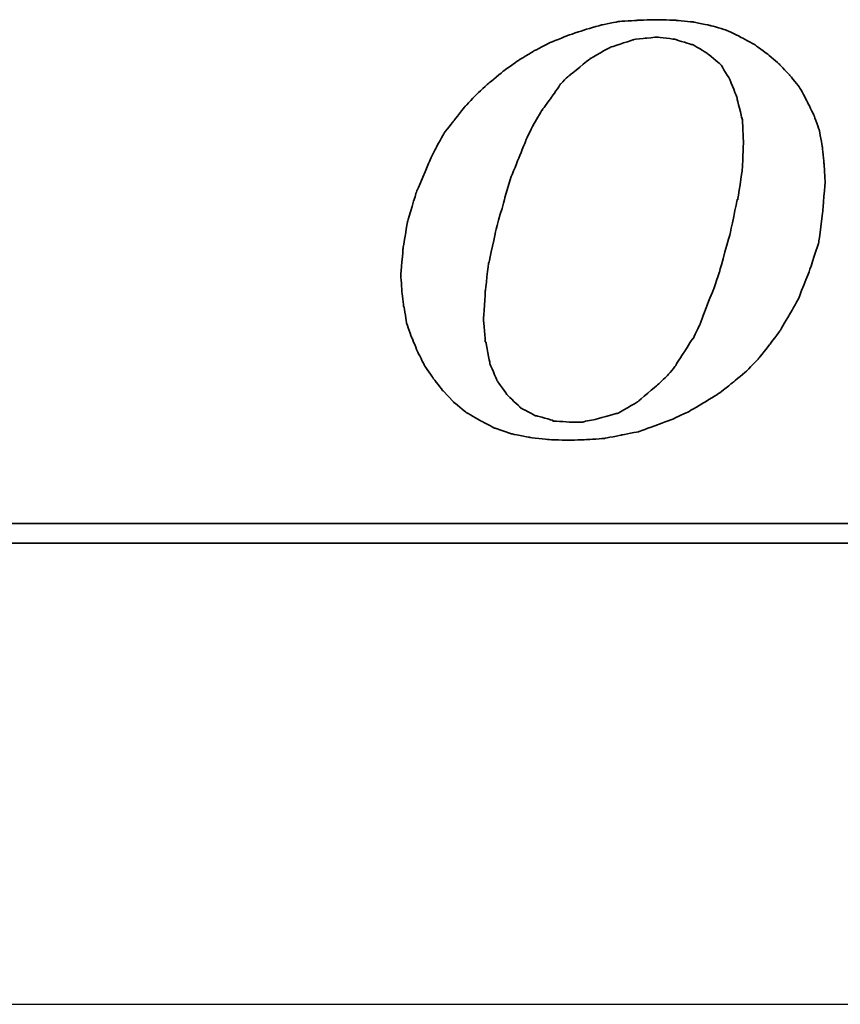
# Model space of a CAD drawing. Header units: millimetres. Extents: x 773 to 1041, y 95 to 192.
# Tile 34 of 50: x 977.37 to 981.04, y 117.91 to 122.32. Entities that reach past the tile are written whole.
import ezdxf

# ---------------------------------------------------------------- set-up
doc = ezdxf.new("R2010")
doc.units = ezdxf.units.MM
doc.header["$LTSCALE"] = 0.15
for name, color, linetype in [('DIM', 4, 'CONTINUOUS'), ('layer 1', 7, 'CONTINUOUS'), ('OUT', 3, 'CONTINUOUS')]:
    doc.layers.add(name, color=color, linetype=linetype)

# ---------------------------------------------------------------- blocks, each defined once
blk = doc.blocks.new('TBI MOTION logo(完整正式版)')
at = {"layer": 'layer 1', "color": 22, "lineweight": 35}
for points, knots in [([(-11.34375, -6.98375), (-11.34375, -6.98375), (-10.91375, -7.43875), (-10.91375, -7.43875), (-10.91375, -7.43875), (-10.91375, -7.43875), (-10.38625, -7.87125), (-10.38625, -7.87125), (-10.38625, -7.87125), (-10.38625, -7.87125), (-9.81125, -8.20375), (-9.81125, -8.20375), (-9.81125, -8.20375), (-9.81125, -8.20375), (-9.21125, -8.51875), (-9.21125, -8.51875), (-9.21125, -8.51875), (-9.21125, -8.51875), (-8.51625, -8.75875), (-8.51625, -8.75875), (-8.51625, -8.75875), (-8.51625, -8.75875), (-7.77125, -8.90375), (-7.77125, -8.90375), (-7.77125, -8.90375), (-7.77125, -8.90375), (-6.97875, -8.99875), (-6.97875, -8.99875), (-6.97875, -8.99875), (-6.97875, -8.99875), (-6.14125, -9.02375), (-6.14125, -9.02375), (-6.14125, -9.02375), (-6.14125, -9.02375), (-5.37125, -8.99875), (-5.37125, -8.99875), (-5.37125, -8.99875), (-5.37125, -8.99875), (-4.65375, -8.94875), (-4.65375, -8.94875), (-4.65375, -8.94875), (-4.65375, -8.94875), (-3.93375, -8.80625), (-3.93375, -8.80625), (-3.93375, -8.80625), (-3.93375, -8.80625), (-3.21375, -8.66375), (-3.21375, -8.66375), (-3.21375, -8.66375), (-3.21375, -8.66375), (-2.49375, -8.39875), (-2.49375, -8.39875), (-2.49375, -8.39875), (-2.49375, -8.39875), (-1.79875, -8.13375), (-1.79875, -8.13375), (-1.79875, -8.13375), (-1.79875, -8.13375), (-1.17375, -7.84375), (-1.17375, -7.84375), (-1.17375, -7.84375), (-1.17375, -7.84375), (-0.52375, -7.46375), (-0.52375, -7.46375), (-0.52375, -7.46375), (-0.52375, -7.46375), (0.10124, -7.07875), (0.10124, -7.07875), (0.10124, -7.07875), (0.10124, -7.07875), (0.67625, -6.62375), (0.67625, -6.62375), (0.67625, -6.62375), (0.67625, -6.62375), (1.24874, -6.14375), (1.24874, -6.14375), (1.24874, -6.14375), (1.24874, -6.14375), (1.72874, -5.64125), (1.72874, -5.64125), (1.72874, -5.64125), (1.72874, -5.64125), (2.18624, -5.06375), (2.18624, -5.06375), (2.18624, -5.06375), (2.18624, -5.06375), (2.61625, -4.48874), (2.61625, -4.48874), (2.61625, -4.48874), (2.61625, -4.48874), (3.00125, -3.83874), (3.00125, -3.83874), (3.00125, -3.83874), (3.00125, -3.83874), (3.36124, -3.21374), (3.36124, -3.21374), (3.36124, -3.21374), (3.36124, -3.21374), (3.84374, -1.99125), (3.84374, -1.99125), (3.84374, -1.99125), (3.84374, -1.99125), (4.22625, -0.81875), (4.22625, -0.81875), (4.22625, -0.81875), (4.22625, -0.81875), (4.39125, 0.45624), (4.39125, 0.45624), (4.39125, 0.45624), (4.39125, 0.45624), (4.48874, 1.70124), (4.48874, 1.70124), (4.48874, 1.70124), (4.48874, 1.70124), (4.43874, 2.44625), (4.43874, 2.44625), (4.43874, 2.44625), (4.43874, 2.44625), (4.36874, 3.14125), (4.36874, 3.14125), (4.36874, 3.14125), (4.36874, 3.14125), (4.25125, 3.81125), (4.25125, 3.81125), (4.25125, 3.81125), (4.25125, 3.81125), (4.03124, 4.41125), (4.03124, 4.41125), (4.03124, 4.41125), (4.03124, 4.41125), (3.74374, 5.01125), (3.74374, 5.01125), (3.74374, 5.01125), (3.74374, 5.01125), (3.43124, 5.58875), (3.43124, 5.58875), (3.43124, 5.58875), (3.43124, 5.58875), (3.02625, 6.09125), (3.02625, 6.09125), (3.02625, 6.09125), (3.02625, 6.09125), (2.59374, 6.54875), (2.59374, 6.54875), (2.59374, 6.54875), (2.59374, 6.54875), (2.09124, 6.98125), (2.09124, 6.98125), (2.09124, 6.98125), (2.09124, 6.98125), (1.56124, 7.36625), (1.56124, 7.36625), (1.56124, 7.36625), (1.56124, 7.36625), (0.98624, 7.67625), (0.98624, 7.67625), (0.98624, 7.67625), (0.98624, 7.67625), (0.38624, 7.96375), (0.38624, 7.96375), (0.38624, 7.96375), (0.38624, 7.96375), (-0.25875, 8.15625), (-0.25875, 8.15625), (-0.25875, 8.15625), (-0.25875, 8.15625), (-0.98125, 8.30125), (-0.98125, 8.30125), (-0.98125, 8.30125), (-0.98125, 8.30125), (-1.70124, 8.37125), (-1.70124, 8.37125), (-1.70124, 8.37125), (-1.70124, 8.37125), (-2.49375, 8.39624), (-2.49375, 8.39624), (-2.49375, 8.39624), (-2.49375, 8.39624), (-3.28625, 8.37125), (-3.28625, 8.37125), (-3.28625, 8.37125), (-3.28625, 8.37125), (-4.05125, 8.32125), (-4.05125, 8.32125), (-4.05125, 8.32125), (-4.05125, 8.32125), (-4.77375, 8.18125), (-4.77375, 8.18125), (-4.77375, 8.18125), (-4.77375, 8.18125), (-5.51625, 7.96375), (-5.51625, 7.96375), (-5.51625, 7.96375), (-5.51625, 7.96375), (-6.21125, 7.72625), (-6.21125, 7.72625), (-6.21125, 7.72625), (-6.21125, 7.72625), (-6.92875, 7.43625), (-6.92875, 7.43625), (-6.92875, 7.43625), (-6.92875, 7.43625), (-7.57875, 7.10125), (-7.57875, 7.10125), (-7.57875, 7.10125), (-7.57875, 7.10125), (-8.24875, 6.69125), (-8.24875, 6.69125), (-8.24875, 6.69125), (-8.24875, 6.69125), (-8.84875, 6.26125), (-8.84875, 6.26125), (-8.84875, 6.26125), (-8.84875, 6.26125), (-9.42625, 5.78125), (-9.42625, 5.78125), (-9.42625, 5.78125), (-9.42625, 5.78125), (-9.95375, 5.30125), (-9.95375, 5.30125), (-9.95375, 5.30125), (-9.95375, 5.30125), (-10.43375, 4.79624), (-10.43375, 4.79624), (-10.43375, 4.79624), (-10.43375, 4.79624), (-10.88875, 4.22125), (-10.88875, 4.22125), (-10.88875, 4.22125), (-10.88875, 4.22125), (-11.29875, 3.69375), (-11.29875, 3.69375), (-11.29875, 3.69375), (-11.29875, 3.69375), (-11.63375, 3.09125), (-11.63375, 3.09125), (-11.63375, 3.09125), (-11.63375, 3.09125), (-11.91875, 2.49625), (-11.91875, 2.49625), (-11.91875, 2.49625), (-11.91875, 2.49625), (-12.44875, 1.24625), (-12.44875, 1.24625), (-12.44875, 1.24625), (-12.44875, 1.24625), (-12.80875, 0.06874), (-12.80875, 0.06874), (-12.80875, 0.06874), (-12.80875, 0.06874), (-12.99875, -1.07875), (-12.99875, -1.07875), (-12.99875, -1.07875), (-12.99875, -1.07875), (-13.09375, -2.18375), (-13.09375, -2.18375), (-13.09375, -2.18375), (-13.09375, -2.18375), (-13.04875, -2.85375), (-13.04875, -2.85375), (-13.04875, -2.85375), (-13.04875, -2.85375), (-12.97375, -3.50375), (-12.97375, -3.50375), (-12.97375, -3.50375), (-12.97375, -3.50375), (-12.95375, -3.50375), (-12.95375, -3.50375), (-12.95375, -3.50375), (-12.95375, -3.50375), (-12.85375, -4.17375), (-12.85375, -4.17375), (-12.85375, -4.17375), (-12.85375, -4.17375), (-12.63875, -4.77624), (-12.63875, -4.77624), (-12.63875, -4.77624), (-12.63875, -4.77624), (-12.39875, -5.35125), (-12.39875, -5.35125), (-12.39875, -5.35125), (-12.39875, -5.35125), (-12.11375, -5.92875), (-12.11375, -5.92875), (-12.11375, -5.92875), (-12.11375, -5.92875), (-11.75375, -6.45375), (-11.75375, -6.45375), (-11.75375, -6.45375), (-11.75375, -6.45375), (-11.34375, -6.98375), (-11.34375, -6.98375)], [0, 0, 0, 0, 0.01369863, 0.01369863, 0.01369863, 0.01369864, 0.02739726, 0.02739726, 0.02739726, 0.02739727, 0.04109589, 0.04109589, 0.04109589, 0.0410959, 0.05479452, 0.05479452, 0.05479452, 0.05479453, 0.06849315, 0.06849315, 0.06849315, 0.06849316, 0.08219178, 0.08219178, 0.08219178, 0.08219179, 0.09589041, 0.09589041, 0.09589041, 0.09589042, 0.10958904, 0.10958904, 0.10958904, 0.10958905, 0.12328767, 0.12328767, 0.12328767, 0.12328768, 0.1369863, 0.1369863, 0.1369863, 0.13698631, 0.15068493, 0.15068493, 0.15068493, 0.15068494, 0.16438356, 0.16438356, 0.16438356, 0.16438357, 0.17808219, 0.17808219, 0.17808219, 0.1780822, 0.19178082, 0.19178082, 0.19178082, 0.19178083, 0.20547945, 0.20547945, 0.20547945, 0.20547946, 0.21917808, 0.21917808, 0.21917808, 0.21917809, 0.23287671, 0.23287671, 0.23287671, 0.23287672, 0.24657534, 0.24657534, 0.24657534, 0.24657535, 0.26027397, 0.26027397, 0.26027397, 0.26027398, 0.2739726, 0.2739726, 0.2739726, 0.27397261, 0.28767123, 0.28767123, 0.28767123, 0.28767124, 0.30136986, 0.30136986, 0.30136986, 0.30136987, 0.31506849, 0.31506849, 0.31506849, 0.3150685, 0.32876712, 0.32876712, 0.32876712, 0.32876713, 0.34246575, 0.34246575, 0.34246575, 0.34246576, 0.35616438, 0.35616438, 0.35616438, 0.35616439, 0.36986301, 0.36986301, 0.36986301, 0.36986302, 0.38356164, 0.38356164, 0.38356164, 0.38356165, 0.39726027, 0.39726027, 0.39726027, 0.39726028, 0.4109589, 0.4109589, 0.4109589, 0.41095891, 0.42465753, 0.42465753, 0.42465753, 0.42465754, 0.43835616, 0.43835616, 0.43835616, 0.43835617, 0.45205479, 0.45205479, 0.45205479, 0.4520548, 0.46575342, 0.46575342, 0.46575342, 0.46575343, 0.47945205, 0.47945205, 0.47945205, 0.47945206, 0.49315068, 0.49315068, 0.49315068, 0.49315069, 0.50684932, 0.50684932, 0.50684932, 0.50684933, 0.52054795, 0.52054795, 0.52054795, 0.52054796, 0.53424658, 0.53424658, 0.53424658, 0.53424659, 0.54794521, 0.54794521, 0.54794521, 0.54794522, 0.56164384, 0.56164384, 0.56164384, 0.56164385, 0.57534247, 0.57534247, 0.57534247, 0.57534248, 0.5890411, 0.5890411, 0.5890411, 0.58904111, 0.60273973, 0.60273973, 0.60273973, 0.60273974, 0.61643836, 0.61643836, 0.61643836, 0.61643837, 0.63013699, 0.63013699, 0.63013699, 0.630137, 0.64383562, 0.64383562, 0.64383562, 0.64383563, 0.65753425, 0.65753425, 0.65753425, 0.65753426, 0.67123288, 0.67123288, 0.67123288, 0.67123289, 0.68493151, 0.68493151, 0.68493151, 0.68493152, 0.69863014, 0.69863014, 0.69863014, 0.69863015, 0.71232877, 0.71232877, 0.71232877, 0.71232878, 0.7260274, 0.7260274, 0.7260274, 0.72602741, 0.73972603, 0.73972603, 0.73972603, 0.73972604, 0.75342466, 0.75342466, 0.75342466, 0.75342467, 0.76712329, 0.76712329, 0.76712329, 0.7671233, 0.78082192, 0.78082192, 0.78082192, 0.78082193, 0.79452055, 0.79452055, 0.79452055, 0.79452056, 0.80821918, 0.80821918, 0.80821918, 0.80821919, 0.82191781, 0.82191781, 0.82191781, 0.82191782, 0.83561644, 0.83561644, 0.83561644, 0.83561645, 0.84931507, 0.84931507, 0.84931507, 0.84931508, 0.8630137, 0.8630137, 0.8630137, 0.86301371, 0.87671233, 0.87671233, 0.87671233, 0.87671234, 0.89041096, 0.89041096, 0.89041096, 0.89041097, 0.90410959, 0.90410959, 0.90410959, 0.9041096, 0.91780822, 0.91780822, 0.91780822, 0.91780823, 0.93150685, 0.93150685, 0.93150685, 0.93150686, 0.94520548, 0.94520548, 0.94520548, 0.94520549, 0.95890411, 0.95890411, 0.95890411, 0.95890412, 0.97260274, 0.97260274, 0.97260274, 0.97260275, 0.98630137, 0.98630137, 0.98630137, 0.98630138, 1, 1, 1, 1]), ([(-8.77875, 1.03124), (-8.77875, 1.03124), (-8.51625, 1.89625), (-8.51625, 1.89625), (-8.51625, 1.89625), (-8.51625, 1.89625), (-8.20375, 2.66375), (-8.20375, 2.66375), (-8.20375, 2.66375), (-8.20375, 2.66375), (-7.91625, 3.38125), (-7.91625, 3.38125), (-7.91625, 3.38125), (-7.91625, 3.38125), (-7.91625, 3.40624), (-7.91625, 3.40624), (-7.91625, 3.40624), (-7.91625, 3.40624), (-7.57875, 4.07624), (-7.57875, 4.07624), (-7.57875, 4.07624), (-7.57875, 4.07624), (-7.24375, 4.65125), (-7.24375, 4.65125), (-7.24375, 4.65125), (-7.24375, 4.65125), (-7.21875, 4.65125), (-7.21875, 4.65125), (-7.21875, 4.65125), (-7.21875, 4.65125), (-7.21875, 4.67624), (-7.21875, 4.67624), (-7.21875, 4.67624), (-7.21875, 4.67624), (-6.83625, 5.20375), (-6.83625, 5.20375), (-6.83625, 5.20375), (-6.83625, 5.20375), (-6.49875, 5.68625), (-6.49875, 5.68625), (-6.49875, 5.68625), (-6.49875, 5.68625), (-6.49875, 5.70625), (-6.49875, 5.70625), (-6.49875, 5.70625), (-6.49875, 5.70625), (-6.11625, 6.09125), (-6.11625, 6.09125), (-6.11625, 6.09125), (-6.11625, 6.09125), (-6.09125, 6.09125), (-6.09125, 6.09125), (-6.09125, 6.09125), (-6.09125, 6.09125), (-5.27375, 6.76625), (-5.27375, 6.76625), (-5.27375, 6.76625), (-5.27375, 6.76625), (-5.24875, 6.76625), (-5.24875, 6.76625), (-5.24875, 6.76625), (-5.24875, 6.76625), (-5.24875, 6.78625), (-5.24875, 6.78625), (-5.24875, 6.78625), (-5.24875, 6.78625), (-4.38875, 7.26624), (-4.38875, 7.26624), (-4.38875, 7.26624), (-4.38875, 7.26624), (-4.36125, 7.26624), (-4.36125, 7.26624), (-4.36125, 7.26624), (-4.36125, 7.26624), (-3.93375, 7.41125), (-3.93375, 7.41125), (-3.93375, 7.41125), (-3.93375, 7.41125), (-3.47375, 7.55625), (-3.47375, 7.55625), (-3.47375, 7.55625), (-3.47375, 7.55625), (-3.45375, 7.55625), (-3.45375, 7.55625), (-3.45375, 7.55625), (-3.45375, 7.55625), (-3.42875, 7.58124), (-3.42875, 7.58124), (-3.42875, 7.58124), (-3.42875, 7.58124), (-2.97375, 7.62625), (-2.97375, 7.62625), (-2.97375, 7.62625), (-2.97375, 7.62625), (-2.49375, 7.67625), (-2.49375, 7.67625), (-2.49375, 7.67625), (-2.49375, 7.67625), (-2.46875, 7.67625), (-2.46875, 7.67625), (-2.46875, 7.67625), (-2.46875, 7.67625), (-1.70124, 7.58124), (-1.70124, 7.58124), (-1.70124, 7.58124), (-1.70124, 7.58124), (-1.67875, 7.55625), (-1.67875, 7.55625), (-1.67875, 7.55625), (-1.67875, 7.55625), (-1.65375, 7.55625), (-1.65375, 7.55625), (-1.65375, 7.55625), (-1.65375, 7.55625), (-1.03125, 7.36625), (-1.03125, 7.36625), (-1.03125, 7.36625), (-1.03125, 7.36625), (-1.00625, 7.36625), (-1.00625, 7.36625), (-1.00625, 7.36625), (-1.00625, 7.36625), (-0.43124, 7.02624), (-0.43124, 7.02624), (-0.43124, 7.02624), (-0.43124, 7.02624), (-0.40625, 7.00624), (-0.40625, 7.00624), (-0.40625, 7.00624), (-0.40625, 7.00624), (0.12124, 6.57124), (0.12124, 6.57124), (0.12124, 6.57124), (0.12124, 6.57124), (0.14624, 6.54875), (0.14624, 6.54875), (0.14624, 6.54875), (0.14624, 6.54875), (0.17124, 6.52375), (0.17124, 6.52375), (0.17124, 6.52375), (0.17124, 6.52375), (0.55625, 5.89875), (0.55625, 5.89875), (0.55625, 5.89875), (0.55625, 5.89875), (0.55625, 5.87625), (0.55625, 5.87625), (0.55625, 5.87625), (0.55625, 5.87625), (0.84124, 5.15625), (0.84124, 5.15625), (0.84124, 5.15625), (0.84124, 5.15625), (0.84124, 5.13125), (0.84124, 5.13125), (0.84124, 5.13125), (0.84124, 5.13125), (1.03624, 4.31875), (1.03624, 4.31875), (1.03624, 4.31875), (1.03624, 4.31875), (1.05624, 4.31875), (1.05624, 4.31875), (1.05624, 4.31875), (1.05624, 4.31875), (1.05624, 4.29125), (1.05624, 4.29125), (1.05624, 4.29125), (1.05624, 4.29125), (1.10625, 3.33125), (1.10625, 3.33125), (1.10625, 3.33125), (1.10625, 3.33125), (1.10625, 3.30875), (1.10625, 3.30875), (1.10625, 3.30875), (1.10625, 3.30875), (1.05624, 2.20624), (1.05624, 2.20624), (1.05624, 2.20624), (1.05624, 2.20624), (1.05624, 2.18124), (1.05624, 2.18124), (1.05624, 2.18124), (1.05624, 2.18124), (0.86624, 0.93624), (0.86624, 0.93624), (0.86624, 0.93624), (0.86624, 0.93624), (0.84124, 0.93624), (0.84124, 0.93624), (0.84124, 0.93624), (0.84124, 0.93624), (0.55625, -0.45874), (0.55625, -0.45874), (0.55625, -0.45874), (0.55625, -0.45874), (0.12124, -1.99125), (0.12124, -1.99125), (0.12124, -1.99125), (0.12124, -1.99125), (0.12124, -2.01874), (0.12124, -2.01874), (0.12124, -2.01874), (0.12124, -2.01874), (-0.13874, -2.78375), (-0.13874, -2.78375), (-0.13874, -2.78375), (-0.13874, -2.78375), (-0.43124, -3.50375), (-0.43124, -3.50375), (-0.43124, -3.50375), (-0.43124, -3.50375), (-0.69375, -4.19875), (-0.69375, -4.19875), (-0.69375, -4.19875), (-0.69375, -4.19875), (-0.69375, -4.22375), (-0.69375, -4.22375), (-0.69375, -4.22375), (-0.69375, -4.22375), (-0.98125, -4.82374), (-0.98125, -4.82374), (-0.98125, -4.82374), (-0.98125, -4.82374), (-1.00625, -4.82374), (-1.00625, -4.82374), (-1.00625, -4.82374), (-1.00625, -4.82374), (-1.33875, -5.35125), (-1.33875, -5.35125), (-1.33875, -5.35125), (-1.33875, -5.35125), (-1.67875, -5.87875), (-1.67875, -5.87875), (-1.67875, -5.87875), (-1.67875, -5.87875), (-1.67875, -5.90375), (-1.67875, -5.90375), (-1.67875, -5.90375), (-1.67875, -5.90375), (-2.05875, -6.35875), (-2.05875, -6.35875), (-2.05875, -6.35875), (-2.05875, -6.35875), (-2.08375, -6.38375), (-2.08375, -6.38375), (-2.08375, -6.38375), (-2.08375, -6.38375), (-2.46875, -6.74375), (-2.46875, -6.74375), (-2.46875, -6.74375), (-2.46875, -6.74375), (-3.25875, -7.41625), (-3.25875, -7.41625), (-3.25875, -7.41625), (-3.25875, -7.41625), (-3.28625, -7.43875), (-3.28625, -7.43875), (-3.28625, -7.43875), (-3.28625, -7.43875), (-4.12375, -7.91875), (-4.12375, -7.91875), (-4.12375, -7.91875), (-4.12375, -7.91875), (-4.14875, -7.91875), (-4.14875, -7.91875), (-4.14875, -7.91875), (-4.14875, -7.91875), (-4.17125, -7.91875), (-4.17125, -7.91875), (-4.17125, -7.91875), (-4.17125, -7.91875), (-5.03375, -8.15875), (-5.03375, -8.15875), (-5.03375, -8.15875), (-5.03375, -8.15875), (-5.51625, -8.25625), (-5.51625, -8.25625), (-5.51625, -8.25625), (-5.51625, -8.25625), (-5.54125, -8.27875), (-5.54125, -8.27875), (-5.54125, -8.27875), (-5.54125, -8.27875), (-5.56375, -8.27875), (-5.56375, -8.27875), (-5.56375, -8.27875), (-5.56375, -8.27875), (-5.99625, -8.27875), (-5.99625, -8.27875), (-5.99625, -8.27875), (-5.99625, -8.27875), (-6.76375, -8.23125), (-6.76375, -8.23125), (-6.76375, -8.23125), (-6.76375, -8.23125), (-6.78875, -8.23125), (-6.78875, -8.23125), (-6.78875, -8.23125), (-6.78875, -8.23125), (-6.78875, -8.20375), (-6.78875, -8.20375), (-6.78875, -8.20375), (-6.78875, -8.20375), (-7.45875, -8.01375), (-7.45875, -8.01375), (-7.45875, -8.01375), (-7.45875, -8.01375), (-7.48375, -8.01375), (-7.48375, -8.01375), (-7.48375, -8.01375), (-7.48375, -8.01375), (-7.50875, -8.01375), (-7.50875, -8.01375), (-7.50875, -8.01375), (-7.50875, -8.01375), (-8.13125, -7.67875), (-8.13125, -7.67875), (-8.13125, -7.67875), (-8.13125, -7.67875), (-8.15625, -7.65375), (-8.15625, -7.65375), (-8.15625, -7.65375), (-8.15625, -7.65375), (-8.65875, -7.17375), (-8.65875, -7.17375), (-8.65875, -7.17375), (-8.65875, -7.17375), (-8.68375, -7.14875), (-8.68375, -7.14875), (-8.68375, -7.14875), (-8.68375, -7.14875), (-9.08875, -6.57375), (-9.08875, -6.57375), (-9.08875, -6.57375), (-9.08875, -6.57375), (-9.11375, -6.54875), (-9.11375, -6.54875), (-9.11375, -6.54875), (-9.11375, -6.54875), (-9.11375, -6.52875), (-9.11375, -6.52875), (-9.11375, -6.52875), (-9.11375, -6.52875), (-9.40375, -5.85375), (-9.40375, -5.85375), (-9.40375, -5.85375), (-9.40375, -5.85375), (-9.40375, -5.82875), (-9.40375, -5.82875), (-9.40375, -5.82875), (-9.40375, -5.82875), (-9.56875, -4.96875), (-9.56875, -4.96875), (-9.56875, -4.96875), (-9.56875, -4.96875), (-9.59375, -4.94375), (-9.59375, -4.94375), (-9.59375, -4.94375), (-9.59375, -4.94375), (-9.66375, -4.03375), (-9.66375, -4.03375), (-9.66375, -4.03375), (-9.66375, -4.03375), (-9.66375, -4.00875), (-9.66375, -4.00875), (-9.66375, -4.00875), (-9.66375, -4.00875), (-9.59375, -2.85375), (-9.59375, -2.85375), (-9.59375, -2.85375), (-9.59375, -2.85375), (-9.45125, -1.65875), (-9.45125, -1.65875), (-9.45125, -1.65875), (-9.45125, -1.65875), (-9.42625, -1.63375), (-9.42625, -1.63375), (-9.42625, -1.63375), (-9.42625, -1.63375), (-9.16125, -0.33875), (-9.16125, -0.33875), (-9.16125, -0.33875), (-9.16125, -0.33875), (-8.77875, 1.00624), (-8.77875, 1.00624), (-8.77875, 1.00624), (-8.77875, 1.00624), (-8.77875, 1.03124), (-8.77875, 1.03124)], [0, 0, 0, 0, 0.01020408, 0.01020408, 0.01020408, 0.01020409, 0.02040816, 0.02040816, 0.02040816, 0.02040817, 0.03061224, 0.03061224, 0.03061224, 0.03061225, 0.04081633, 0.04081633, 0.04081633, 0.04081634, 0.05102041, 0.05102041, 0.05102041, 0.05102042, 0.06122449, 0.06122449, 0.06122449, 0.0612245, 0.07142857, 0.07142857, 0.07142857, 0.07142858, 0.08163265, 0.08163265, 0.08163265, 0.08163266, 0.09183673, 0.09183673, 0.09183673, 0.09183674, 0.10204082, 0.10204082, 0.10204082, 0.10204083, 0.1122449, 0.1122449, 0.1122449, 0.11224491, 0.12244898, 0.12244898, 0.12244898, 0.12244899, 0.13265306, 0.13265306, 0.13265306, 0.13265307, 0.14285714, 0.14285714, 0.14285714, 0.14285715, 0.15306122, 0.15306122, 0.15306122, 0.15306123, 0.16326531, 0.16326531, 0.16326531, 0.16326532, 0.17346939, 0.17346939, 0.17346939, 0.1734694, 0.18367347, 0.18367347, 0.18367347, 0.18367348, 0.19387755, 0.19387755, 0.19387755, 0.19387756, 0.20408163, 0.20408163, 0.20408163, 0.20408164, 0.21428571, 0.21428571, 0.21428571, 0.21428572, 0.2244898, 0.2244898, 0.2244898, 0.22448981, 0.23469388, 0.23469388, 0.23469388, 0.23469389, 0.24489796, 0.24489796, 0.24489796, 0.24489797, 0.25510204, 0.25510204, 0.25510204, 0.25510205, 0.26530612, 0.26530612, 0.26530612, 0.26530613, 0.2755102, 0.2755102, 0.2755102, 0.27551021, 0.28571429, 0.28571429, 0.28571429, 0.2857143, 0.29591837, 0.29591837, 0.29591837, 0.29591838, 0.30612245, 0.30612245, 0.30612245, 0.30612246, 0.31632653, 0.31632653, 0.31632653, 0.31632654, 0.32653061, 0.32653061, 0.32653061, 0.32653062, 0.33673469, 0.33673469, 0.33673469, 0.3367347, 0.34693878, 0.34693878, 0.34693878, 0.34693879, 0.35714286, 0.35714286, 0.35714286, 0.35714287, 0.36734694, 0.36734694, 0.36734694, 0.36734695, 0.37755102, 0.37755102, 0.37755102, 0.37755103, 0.3877551, 0.3877551, 0.3877551, 0.38775511, 0.39795918, 0.39795918, 0.39795918, 0.39795919, 0.40816327, 0.40816327, 0.40816327, 0.40816328, 0.41836735, 0.41836735, 0.41836735, 0.41836736, 0.42857143, 0.42857143, 0.42857143, 0.42857144, 0.43877551, 0.43877551, 0.43877551, 0.43877552, 0.44897959, 0.44897959, 0.44897959, 0.4489796, 0.45918367, 0.45918367, 0.45918367, 0.45918368, 0.46938776, 0.46938776, 0.46938776, 0.46938777, 0.47959184, 0.47959184, 0.47959184, 0.47959185, 0.48979592, 0.48979592, 0.48979592, 0.48979593, 0.5, 0.5, 0.5, 0.50000001, 0.51020408, 0.51020408, 0.51020408, 0.51020409, 0.52040816, 0.52040816, 0.52040816, 0.52040817, 0.53061224, 0.53061224, 0.53061224, 0.53061225, 0.54081633, 0.54081633, 0.54081633, 0.54081634, 0.55102041, 0.55102041, 0.55102041, 0.55102042, 0.56122449, 0.56122449, 0.56122449, 0.5612245, 0.57142857, 0.57142857, 0.57142857, 0.57142858, 0.58163265, 0.58163265, 0.58163265, 0.58163266, 0.59183673, 0.59183673, 0.59183673, 0.59183674, 0.60204082, 0.60204082, 0.60204082, 0.60204083, 0.6122449, 0.6122449, 0.6122449, 0.61224491, 0.62244898, 0.62244898, 0.62244898, 0.62244899, 0.63265306, 0.63265306, 0.63265306, 0.63265307, 0.64285714, 0.64285714, 0.64285714, 0.64285715, 0.65306122, 0.65306122, 0.65306122, 0.65306123, 0.66326531, 0.66326531, 0.66326531, 0.66326532, 0.67346939, 0.67346939, 0.67346939, 0.6734694, 0.68367347, 0.68367347, 0.68367347, 0.68367348, 0.69387755, 0.69387755, 0.69387755, 0.69387756, 0.70408163, 0.70408163, 0.70408163, 0.70408164, 0.71428571, 0.71428571, 0.71428571, 0.71428572, 0.7244898, 0.7244898, 0.7244898, 0.72448981, 0.73469388, 0.73469388, 0.73469388, 0.73469389, 0.74489796, 0.74489796, 0.74489796, 0.74489797, 0.75510204, 0.75510204, 0.75510204, 0.75510205, 0.76530612, 0.76530612, 0.76530612, 0.76530613, 0.7755102, 0.7755102, 0.7755102, 0.77551021, 0.78571429, 0.78571429, 0.78571429, 0.7857143, 0.79591837, 0.79591837, 0.79591837, 0.79591838, 0.80612245, 0.80612245, 0.80612245, 0.80612246, 0.81632653, 0.81632653, 0.81632653, 0.81632654, 0.82653061, 0.82653061, 0.82653061, 0.82653062, 0.83673469, 0.83673469, 0.83673469, 0.8367347, 0.84693878, 0.84693878, 0.84693878, 0.84693879, 0.85714286, 0.85714286, 0.85714286, 0.85714287, 0.86734694, 0.86734694, 0.86734694, 0.86734695, 0.87755102, 0.87755102, 0.87755102, 0.87755103, 0.8877551, 0.8877551, 0.8877551, 0.88775511, 0.89795918, 0.89795918, 0.89795918, 0.89795919, 0.90816327, 0.90816327, 0.90816327, 0.90816328, 0.91836735, 0.91836735, 0.91836735, 0.91836736, 0.92857143, 0.92857143, 0.92857143, 0.92857144, 0.93877551, 0.93877551, 0.93877551, 0.93877552, 0.94897959, 0.94897959, 0.94897959, 0.9489796, 0.95918367, 0.95918367, 0.95918367, 0.95918368, 0.96938776, 0.96938776, 0.96938776, 0.96938777, 0.97959184, 0.97959184, 0.97959184, 0.97959185, 0.98979592, 0.98979592, 0.98979592, 0.98979593, 1, 1, 1, 1]), ([(75.90875, -9.47875), (75.90875, -9.47875), (75.90875, -12.28625), (75.90875, -12.28625), (75.90875, -12.28625), (75.90875, -12.28625), (75.90875, -12.47875), (75.90875, -12.47875), (75.90875, -12.47875), (75.90875, -12.47875), (75.71625, -12.47875), (75.71625, -12.47875), (75.71625, -12.47875), (75.71625, -12.47875), (-88.32875, -12.47875), (-88.32875, -12.47875), (-88.32875, -12.47875), (-88.32875, -12.47875), (-88.32875, -13.29375), (-88.32875, -13.29375), (-88.32875, -13.29375), (-88.32875, -13.29375), (82.89125, -13.29375), (82.89125, -13.29375), (82.89125, -13.29375), (82.89125, -13.29375), (75.90875, -9.47875), (75.90875, -9.47875)], [0, 0, 0, 0, 0.14285714, 0.14285714, 0.14285714, 0.14285715, 0.28571429, 0.28571429, 0.28571429, 0.2857143, 0.42857143, 0.42857143, 0.42857143, 0.42857144, 0.57142857, 0.57142857, 0.57142857, 0.57142858, 0.71428571, 0.71428571, 0.71428571, 0.71428572, 0.85714286, 0.85714286, 0.85714286, 0.85714287, 1, 1, 1, 1])]:
    blk.add_open_spline(points, degree=3, knots=knots, dxfattribs=at)

msp = doc.modelspace()

# ---------------------------------------------------------------- linework, layer by layer
at = {"layer": 'OUT', "color": 0, "linetype": 'Continuous'}
msp.add_line((963.4653, 117.9101), (991.2653, 117.9101), dxfattribs=at)

# ---------------------------------------------------------------- block references
at = {"layer": 'DIM', "color": 7, "xscale": 0.1080406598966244, "yscale": 0.1080406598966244, "zscale": 0.1080406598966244}
msp.add_blockref('TBI MOTION logo(完整正式版)', (980.4859, 121.4096), dxfattribs=at)

doc.saveas('drawing.dxf')
